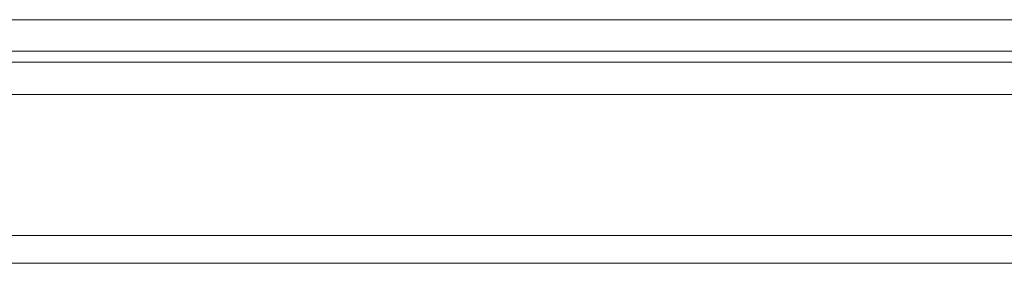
# Model space of a CAD drawing. Header units: inches. Extents: x 8 to 265, y 5 to 155.
# Tile 86 of 152: x 68.43 to 72.7, y 143.68 to 144.73. Entities that reach past the tile are written whole.
import ezdxf

# ---------------------------------------------------------------- set-up
doc = ezdxf.new("R2010")
doc.units = ezdxf.units.IN
doc.header["$LTSCALE"] = 16
doc.header["$MEASUREMENT"] = 0
doc.layers.add('Visible (ANSI)', color=7, linetype='Continuous', lineweight=5)
doc.layers.add('Visible Narrow (ANSI)', color=7, linetype='Continuous', lineweight=5)

msp = doc.modelspace()

# ---------------------------------------------------------------- linework, layer by layer
at = {"layer": 'Visible (ANSI)'}
for p, q in [((106.8089, 144.5931), (47.1216, 144.5931)), ((47.0513, 144.4056), (76.6312, 144.4056)), ((76.5954, 143.6756), (47.0871, 143.6756))]:
    msp.add_line(p, q, dxfattribs=at)
at = {"layer": 'Visible Narrow (ANSI)'}
for p, q in [((47.0393, 144.7296), (106.8913, 144.7296)), ((76.2778, 144.5462), (47.7693, 144.5462)), ((47.0513, 143.7964), (76.6312, 143.7964))]:
    msp.add_line(p, q, dxfattribs=at)

doc.saveas('drawing.dxf')
